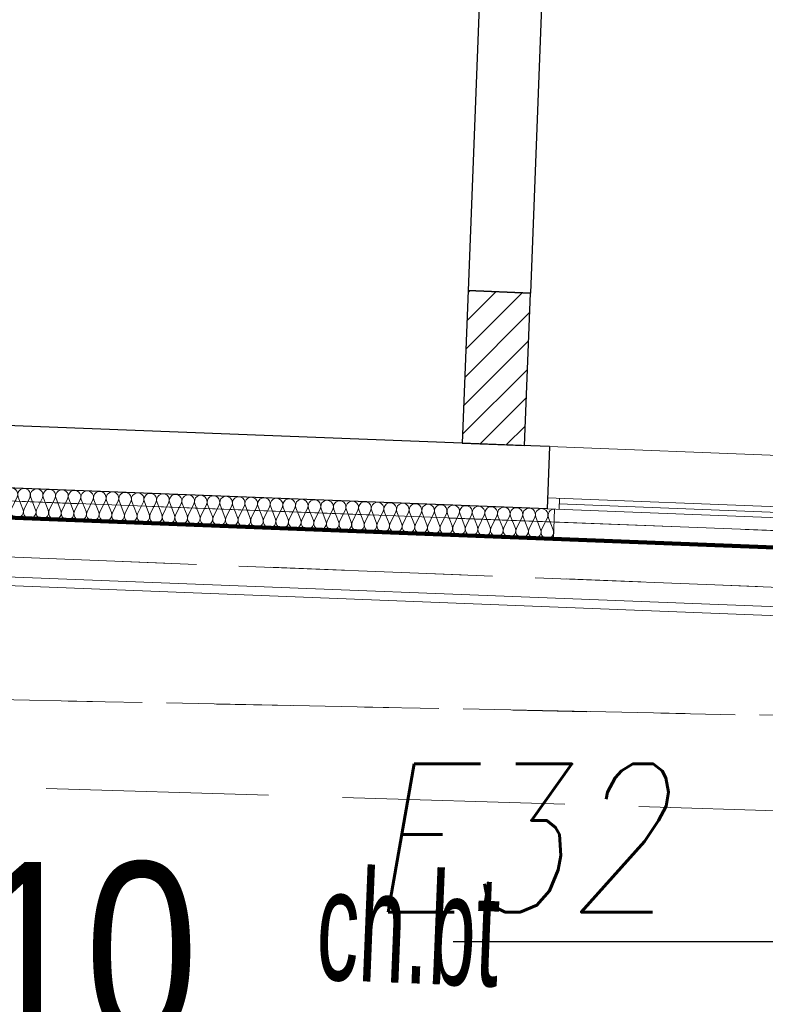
# Model space of a CAD drawing. Extents: x -198213 to 5540361, y 56395 to 5961443.
# Tile 16 of 76: x 5539582.66 to 5539587.69, y 5961322.86 to 5961329.5. Entities that reach past the tile are written whole.
import ezdxf
from ezdxf import colors
from ezdxf.entities.mleader import LeaderData, LeaderLine
from ezdxf.math import Vec2, Vec3

# ---------------------------------------------------------------- set-up
doc = ezdxf.new("R2010")
doc.units = 0
doc.header["$MEASUREMENT"] = 0
doc.linetypes.add('L_0_03', pattern=[1, 0.5, -0.5])
doc.linetypes.add('L_0_06', pattern=[2, 1.5, -0.5])
for name, color, linetype, lineweight in [('$ IE_OPISY', 7, 'Continuous', 25), ('312_budynek_ewidencyjny_Nr_Pióra__7', 8, 'Continuous', 13), ('Arch drogi_Nr_Pióra__21', 8, 'Continuous', 9), ('Arch ocieplenie_Nr_Pióra__22', 8, 'Continuous', 9), ('Arch okna_Nr_Pióra__4', 8, 'Continuous', 9), ('Arch wyburzenia_Nr_Pióra__46', 8, 'Continuous', 13), ('Arch wykończenie_Nr_Pióra__46', 8, 'Continuous', 13), ('arch wypelnienia_Nr_Pióra__118', 8, 'Continuous', 211), ('Arch ściany nośne_Nr_Pióra__21', 8, 'Continuous', 9), ('Arch ściany nośne_Nr_Pióra__27', 8, 'Continuous', 30), ('bt_Nr_Pióra__7', 8, 'Continuous', 13), ('chodnik_Atr17_Nr_Pióra__7', 8, 'Continuous', 13), ('chodnik_Nr_Pióra__7', 8, 'Continuous', 13), ('INWENT RZĘDNE_Nr_Pióra__21', 8, 'Continuous', 9), ('INWENT.ŚCIANY_Nr_Pióra__1', 8, 'Continuous', 25), ('trawnik_Nr_Pióra__7', 8, 'Continuous', 13)]:
    doc.layers.add(name, color=color, linetype=linetype, lineweight=lineweight)
for name, color, linetype in [('Arch ocieplenie', 8, 'Continuous'), ('Arch ściany nośne', 8, 'Continuous'), ('INWENT RZĘDNE', 8, 'Continuous')]:
    doc.layers.add(name, color=color, linetype=linetype)
doc.styles.add('1. Elektrobau_02.2024', font='romans.shx', dxfattribs={"width": 0.8, "oblique": 10})
doc.styles.add('GENERATED_STYLE_3', font='ARIALN.TTF')
doc.styles.add('GENERATED_STYLE_8', font='ARIALN.TTF')

# ---------------------------------------------------------------- blocks, each defined once
blk = doc.blocks.new('Izolacja cieplna 14_17', base_point=(-127569.1990290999, 100822.9939668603))
at = {"layer": 'Arch ocieplenie_Nr_Pióra__22', "linetype": 'Continuous'}
for p, q in [((-134687.0528884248, 101041.5724495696), (-134725.6405337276, 100962.2138383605)), ((-134647.6233976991, 100959.1643086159), (-134679.8988111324, 101041.2928113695)), ((-134601.8798349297, 101038.2432096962), (-134640.4674802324, 100958.8845984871)), ((-134562.450344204, 100955.8350687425), (-134594.7257576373, 101037.9635714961)), ((-134516.7067814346, 101034.9139698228), (-134555.2944267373, 100955.5553586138)), ((-134477.2772907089, 100952.5058288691), (-134509.5527041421, 101034.6343316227)), ((-134431.5337279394, 101031.5847299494), (-134470.1213732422, 100952.2261187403)), ((-134392.1042372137, 100949.1765889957), (-134424.379650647, 101031.3050917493)), ((-134346.3606744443, 101028.255490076), (-134384.9483197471, 100948.8968788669)), ((-134306.9311837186, 100945.8473491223), (-134339.2065971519, 101027.9758518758)), ((-134261.1876209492, 101024.9262502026), (-134299.7752662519, 100945.5676389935)), ((-134221.7581302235, 100942.5181092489), (-134254.0335436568, 101024.6466120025)), ((-134176.0145674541, 101021.5970103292), (-134214.6022127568, 100942.2383991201)), ((-134136.5850767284, 100939.1888693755), (-134168.8604901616, 101021.3173721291)), ((-134090.8415139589, 101018.2677704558), (-134129.4291592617, 100938.9091592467)), ((-134051.4120232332, 100935.8596295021), (-134083.6874366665, 101017.9881322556)), ((-134005.6684604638, 101014.9385305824), (-134044.2561057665, 100935.5799193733)), ((-133966.2389697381, 100932.5303896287), (-133998.5143831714, 101014.6588923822)), ((-133920.4954069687, 101011.609290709), (-133959.0830522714, 100932.2506794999)), ((-133881.065916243, 100929.2011497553), (-133913.3413296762, 101011.3296525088)), ((-133835.3223534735, 101008.2800508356), (-133873.9099987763, 100928.9214396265)), ((-133795.8928627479, 100925.8719098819), (-133828.1682761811, 101008.0004126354)), ((-133750.1492999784, 101004.9508109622), (-133788.7369452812, 100925.5921997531)), ((-133710.7198092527, 100922.5426700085), (-133742.995222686, 101004.671172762)), ((-133664.9762464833, 101001.6215710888), (-133703.563891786, 100922.2629598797)), ((-133625.5467557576, 100919.2134301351), (-133657.8221691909, 101001.3419328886)), ((-133579.8031929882, 100998.2923312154), (-133618.3908382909, 100918.9337200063)), ((-133540.3737022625, 100915.8841902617), (-133572.6491156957, 100998.0126930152)), ((-133494.630139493, 100994.963091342), (-133533.2177847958, 100915.6044801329)), ((-133455.2006487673, 100912.5549503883), (-133487.4760622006, 100994.6834531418)), ((-133409.4570859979, 100991.6338514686), (-133448.0447313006, 100912.2752402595)), ((-133370.0275952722, 100909.2257105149), (-133402.3030087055, 100991.3542132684)), ((-133324.2840325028, 100988.3046115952), (-133362.8716778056, 100908.9460003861)), ((-133284.8545417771, 100905.8964706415), (-133317.1299552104, 100988.024973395)), ((-133239.1109790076, 100984.9753717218), (-133277.6986243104, 100905.6167605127)), ((-133199.681488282, 100902.5672307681), (-133231.9569017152, 100984.6957335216)), ((-133153.9379255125, 100981.6461318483), (-133192.5255708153, 100902.2875206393)), ((-133114.5084347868, 100899.2379908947), (-133146.7838482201, 100981.3664936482)), ((-133068.7648720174, 100978.3168919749), (-133107.3525173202, 100898.9582807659)), ((-133029.3353812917, 100895.9087510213), (-133061.610794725, 100978.0372537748)), ((-132983.5918185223, 100974.9876521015), (-133022.179463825, 100895.6290408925)), ((-132944.1623277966, 100892.5795111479), (-132976.4377412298, 100974.7080139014)), ((-132898.4187650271, 100971.6584122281), (-132937.0064103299, 100892.2998010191)), ((-132858.9892743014, 100889.2502712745), (-132891.2646877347, 100971.378774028)), ((-132813.245711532, 100968.3291723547), (-132851.8333568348, 100888.9705611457)), ((-132773.8162208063, 100885.9210314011), (-132806.0916342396, 100968.0495341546)), ((-132728.0726580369, 100964.9999324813), (-132766.6603033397, 100885.6413212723)), ((-132688.6431673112, 100882.5917915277), (-132720.9185807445, 100964.7202942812)), ((-132642.8996045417, 100961.6706926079), (-132681.4872498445, 100882.3120813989)), ((-132603.4701138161, 100879.2625516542), (-132635.7455272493, 100961.3910544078)), ((-132557.7265510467, 100958.3414527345), (-132596.3141963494, 100878.9828415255)), ((-132518.2970603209, 100875.9333117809), (-132550.5724737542, 100958.0618145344)), ((-132472.5534975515, 100955.0122128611), (-132511.1411428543, 100875.6536016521)), ((-132433.1240068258, 100872.6040719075), (-132465.3994202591, 100954.732574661)), ((-132387.3804440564, 100951.6829729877), (-132425.9680893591, 100872.3243617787)), ((-132347.9509533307, 100869.274832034), (-132380.2263667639, 100951.4033347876)), ((-132302.2073905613, 100948.3537331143), (-132340.795035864, 100868.9951219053)), ((-132262.7778998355, 100865.9455921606), (-132295.0533132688, 100948.0740949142)), ((-132217.0343370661, 100945.0244932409), (-132255.6219823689, 100865.6658820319)), ((-132177.6048463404, 100862.6163522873), (-132209.8802597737, 100944.7448550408)), ((-132131.861283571, 100941.6952533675), (-132170.4489288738, 100862.3366421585)), ((-132092.4317928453, 100859.2871124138), (-132124.7072062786, 100941.4156151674)), ((-132046.6882300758, 100938.3660134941), (-132085.2758753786, 100859.0074022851)), ((-132007.2587393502, 100855.9578725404), (-132039.5341527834, 100938.086375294)), ((-131961.5151765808, 100935.0367736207), (-132000.1028218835, 100855.6781624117)), ((-131922.085685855, 100852.628632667), (-131954.3610992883, 100934.7571354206)), ((-131876.3421230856, 100931.7075337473), (-131914.9297683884, 100852.3489225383)), ((-131836.9126323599, 100849.2993927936), (-131869.1880457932, 100931.4278955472)), ((-131791.1690695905, 100928.3782938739), (-131829.7567148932, 100849.0196826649)), ((-131751.7395788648, 100845.9701529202), (-131784.014992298, 100928.0986556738)), ((-131705.9960160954, 100925.0490540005), (-131744.5836613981, 100845.6904427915)), ((-131666.5665253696, 100842.6409130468), (-131698.8419388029, 100924.7694158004)), ((-131620.8229626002, 100921.7198141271), (-131659.410607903, 100842.3612029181)), ((-131581.3934718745, 100839.3116731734), (-131613.6688853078, 100921.440175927)), ((-131535.6499091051, 100918.3905742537), (-131574.2375544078, 100839.0319630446)), ((-131496.2204183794, 100835.9824333), (-131528.4958318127, 100918.1109360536)), ((-131450.47685561, 100915.0613343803), (-131489.0645009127, 100835.7027231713)), ((-131411.0473648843, 100832.6531934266), (-131443.3227783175, 100914.7816961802)), ((-131365.3038021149, 100911.7320945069), (-131403.8914474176, 100832.3734832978)), ((-131325.8743113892, 100829.3239535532), (-131358.1497248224, 100911.4524563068)), ((-131280.1307486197, 100908.4028546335), (-131318.7183939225, 100829.0442434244)), ((-131240.701257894, 100825.9947136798), (-131272.9766713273, 100908.1232164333)), ((-131194.9576951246, 100905.0736147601), (-131233.5453404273, 100825.715003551)), ((-131155.5282043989, 100822.6654738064), (-131187.8036178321, 100904.79397656)), ((-131109.7846416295, 100901.7443748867), (-131148.3722869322, 100822.3857636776)), ((-131070.3551509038, 100819.336233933), (-131102.630564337, 100901.4647366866)), ((-131024.6115881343, 100898.4151350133), (-131063.1992334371, 100819.0565238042)), ((-130985.1820974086, 100816.0069940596), (-131017.4575108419, 100898.1354968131)), ((-130939.4385346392, 100895.0858951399), (-130978.0261799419, 100815.7272839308)), ((-130900.0090439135, 100812.6777541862), (-130932.2844573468, 100894.8062569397)), ((-130854.2654811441, 100891.7566552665), (-130892.8531264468, 100812.3980440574)), ((-130814.8359904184, 100809.3485143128), (-130847.1114038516, 100891.4770170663)), ((-130769.092427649, 100888.4274153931), (-130807.6800729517, 100809.068804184)), ((-130729.6629369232, 100806.0192744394), (-130761.9383503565, 100888.1477771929)), ((-130683.9193741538, 100885.0981755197), (-130722.5070194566, 100805.7395643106)), ((-130644.4898834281, 100802.690034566), (-130676.7652968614, 100884.8185373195)), ((-130598.7463206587, 100881.7689356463), (-130637.3339659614, 100802.4103244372)), ((-130559.316829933, 100799.3607946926), (-130591.5922433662, 100881.4892974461)), ((-130513.5732671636, 100878.4396957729), (-130552.1609124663, 100799.0810845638)), ((-130474.1437764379, 100796.0315548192), (-130506.4191898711, 100878.1600575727)), ((-130428.4002136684, 100875.1104558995), (-130466.9878589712, 100795.7518446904)), ((-130388.9707229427, 100792.7023149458), (-130421.246136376, 100874.8308176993)), ((-130343.2271601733, 100871.7812160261), (-130381.814805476, 100792.422604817)), ((-130303.7976694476, 100789.3730750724), (-130336.0730828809, 100871.5015778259)), ((-130258.0541066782, 100868.4519761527), (-130296.6417519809, 100789.0933649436)), ((-130218.6246159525, 100786.043835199), (-130250.9000293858, 100868.1723379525)), ((-130172.8810531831, 100865.1227362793), (-130211.4686984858, 100785.7641250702)), ((-130133.4515624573, 100782.7145953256), (-130165.7269758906, 100864.8430980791)), ((-130087.7079996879, 100861.7934964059), (-130126.2956449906, 100782.4348851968)), ((-130048.2785089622, 100779.3853554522), (-130080.5539223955, 100861.5138582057)), ((-130002.5349461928, 100858.4642565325), (-130041.1225914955, 100779.1056453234)), ((-129963.1054554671, 100776.0561155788), (-129995.3808689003, 100858.1846183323)), ((-129917.3618926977, 100855.135016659), (-129955.9495380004, 100775.77640545)), ((-129877.932401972, 100772.7268757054), (-129910.2078154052, 100854.8553784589)), ((-129832.1888392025, 100851.8057767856), (-129870.7764845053, 100772.4471655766)), ((-129792.7593484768, 100769.397635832), (-129825.0347619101, 100851.5261385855)), ((-129747.0157857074, 100848.4765369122), (-129785.6034310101, 100769.1179257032)), ((-129707.5862949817, 100766.0683959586), (-129739.861708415, 100848.1968987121)), ((-129661.8427322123, 100845.1472970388), (-129700.430377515, 100765.7886858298)), ((-129622.4132414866, 100762.7391560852), (-129654.6886549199, 100844.8676588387)), ((-129576.6696787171, 100841.8180571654), (-129615.2573240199, 100762.4594459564)), ((-129537.2401879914, 100759.4099162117), (-129569.5156014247, 100841.5384189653)), ((-129491.496625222, 100838.488817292), (-129530.0842705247, 100759.130206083)), ((-129452.0671344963, 100756.0806763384), (-129484.3425479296, 100838.2091790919)), ((-129406.3235717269, 100835.1595774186), (-129444.9112170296, 100755.8009662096)), ((-129366.8940810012, 100752.751436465), (-129399.1694944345, 100834.8799392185)), ((-129321.1505182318, 100831.8303375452), (-129359.7381635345, 100752.4717263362)), ((-129281.721027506, 100749.4221965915), (-129313.9964409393, 100831.5506993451)), ((-129235.9774647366, 100828.5010976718), (-129274.5651100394, 100749.1424864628)), ((-129196.5479740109, 100746.0929567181), (-129228.8233874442, 100828.2214594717)), ((-129150.8044112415, 100825.1718577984), (-129189.3920565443, 100745.8132465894)), ((-129111.3749205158, 100742.7637168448), (-129143.6503339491, 100824.8922195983)), ((-129065.6313577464, 100821.842617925), (-129104.2190030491, 100742.484006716)), ((-129026.2018670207, 100739.4344769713), (-129058.477280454, 100821.5629797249)), ((-128980.4583042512, 100818.5133780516), (-129019.045949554, 100739.1547668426)), ((-128941.0288135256, 100736.1052370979), (-128973.3042269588, 100818.2337398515)), ((-128895.2852507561, 100815.1841381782), (-128933.8728960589, 100735.8255269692)), ((-128855.8557600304, 100732.7759972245), (-128888.1311734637, 100814.9044999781)), ((-128810.112197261, 100811.8548983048), (-128848.6998425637, 100732.4962870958)), ((-128770.6827065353, 100729.4467573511), (-128802.9581199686, 100811.5752601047)), ((-128724.9391437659, 100808.5256584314), (-128763.5267890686, 100729.1670472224)), ((-128685.5096530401, 100726.1175174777), (-128717.7850664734, 100808.2460202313)), ((-128639.7660902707, 100805.196418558), (-128678.3537355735, 100725.837807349)), ((-128600.336599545, 100722.7882776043), (-128632.6120129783, 100804.9167803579)), ((-128554.5930367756, 100801.8671786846), (-128593.1806820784, 100722.5085674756)), ((-128515.1635460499, 100719.4590377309), (-128547.4389594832, 100801.5875404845)), ((-128469.4199832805, 100798.5379388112), (-128508.0076285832, 100719.1793276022)), ((-128429.9904925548, 100716.1297978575), (-128462.265905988, 100798.2583006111)), ((-128384.2469297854, 100795.2086989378), (-128422.8345750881, 100715.8500877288)), ((-128344.8174390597, 100712.8005579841), (-128377.0928524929, 100794.9290607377)), ((-128299.0738762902, 100791.8794590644), (-128337.661521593, 100712.5208478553)), ((-128259.6443855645, 100709.4713181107), (-128291.9197989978, 100791.5998208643)), ((-128213.9008227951, 100788.550219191), (-128252.4884680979, 100709.1916079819)), ((-128174.4713320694, 100706.1420782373), (-128206.7467455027, 100788.2705809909)), ((-128128.7277693, 100785.2209793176), (-128167.3154146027, 100705.8623681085)), ((-128089.2982785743, 100702.8128383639), (-128121.5736920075, 100784.9413411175)), ((-128043.5547158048, 100781.8917394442), (-128082.1423611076, 100702.5331282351)), ((-128004.1252250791, 100699.4835984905), (-128036.4006385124, 100781.6121012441)), ((-127958.3816623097, 100778.5624995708), (-127996.9693076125, 100699.2038883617)), ((-127918.952171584, 100696.1543586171), (-127951.2275850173, 100778.2828613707)), ((-127873.2086088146, 100775.2332596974), (-127911.7962541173, 100695.8746484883)), ((-127833.7791180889, 100692.8251187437), (-127866.0545315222, 100774.9536214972)), ((-127788.0355553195, 100771.904019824), (-127826.6232006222, 100692.5454086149)), ((-127748.6060645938, 100689.4958788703), (-127780.881478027, 100771.6243816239)), ((-127702.8625018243, 100768.5747799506), (-127741.4501471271, 100689.2161687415)), ((-127663.4330110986, 100686.1666389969), (-127695.7084245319, 100768.2951417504)), ((-127617.6894483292, 100765.2455400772), (-127656.2770936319, 100685.8869288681)), ((-127578.2599576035, 100682.8373991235), (-127610.5353710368, 100764.965901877))]:
    blk.add_line(p, q, dxfattribs=at)
for centre, start_param, end_param in [((-134725.3949922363, 101060.1477948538), 2.72879988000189, 4.712388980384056), ((-134640.2219387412, 101056.8185549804), 2.728799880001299, 6.695979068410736), ((-134555.0488852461, 101053.489315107), 2.728799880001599, 6.695979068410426), ((-134469.8758317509, 101050.1600752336), 2.72879988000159, 6.695979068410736), ((-134384.7027782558, 101046.8308353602), 2.728799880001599, 6.695979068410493), ((-134299.5297247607, 101043.5015954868), 2.72879988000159, 6.695979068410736), ((-134214.3566712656, 101040.1723556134), 2.728799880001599, 6.695979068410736), ((-134129.1836177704, 101036.84311574), 2.72879988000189, 6.695979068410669), ((-134044.0105642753, 101033.5138758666), 2.728799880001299, 6.695979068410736), ((-133958.8375107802, 101030.1846359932), 2.728799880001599, 6.695979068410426), ((-133873.664457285, 101026.8553961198), 2.72879988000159, 6.695979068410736), ((-133788.4914037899, 101023.5261562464), 2.728799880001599, 6.695979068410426), ((-133703.3183502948, 101020.196916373), 2.72879988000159, 6.695979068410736), ((-133618.1452967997, 101016.8676764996), 2.728799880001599, 6.695979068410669), ((-133532.9722433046, 101013.5384366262), 2.72879988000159, 6.695979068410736), ((-133447.7991898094, 101010.2091967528), 2.728799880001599, 6.695979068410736), ((-133362.6261363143, 101006.8799568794), 2.728799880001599, 6.695979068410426), ((-133277.4530828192, 101003.550717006), 2.72879988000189, 6.695979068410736), ((-133192.280029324, 101000.2214771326), 2.728799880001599, 6.695979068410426), ((-133107.1069758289, 100996.8922372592), 2.72879988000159, 6.695979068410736), ((-133021.9339223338, 100993.5629973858), 2.728799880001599, 6.695979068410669), ((-132936.7608688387, 100990.2337575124), 2.72879988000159, 6.695979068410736), ((-132851.5878153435, 100986.904517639), 2.728799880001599, 6.695979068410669), ((-132766.4147618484, 100983.5752777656), 2.728799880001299, 6.695979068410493), ((-132681.2417083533, 100980.2460378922), 2.72879988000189, 6.695979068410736), ((-132596.0686548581, 100976.9167980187), 2.728799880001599, 6.695979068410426), ((-132510.895601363, 100973.5875581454), 2.72879988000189, 6.695979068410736), ((-134687.2984630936, 100943.6384624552), 5.87039154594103, 9.837571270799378), ((-134602.1254095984, 100940.3092225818), 5.87039154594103, 9.837571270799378), ((-134516.9523561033, 100936.9799827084), 5.870391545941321, 9.837571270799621), ((-132425.7225478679, 100970.2583182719), 2.728799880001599, 6.695979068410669), ((-132340.5494943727, 100966.9290783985), 2.728799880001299, 6.695979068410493), ((-132255.3764408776, 100963.5998385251), 2.728799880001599, 6.695979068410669), ((-132170.2033873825, 100960.2705986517), 2.728799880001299, 6.695979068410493), ((-132085.0303338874, 100956.9413587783), 2.72879988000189, 6.695979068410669), ((-131999.8572803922, 100953.6121189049), 2.728799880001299, 6.695979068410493), ((-131914.6842268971, 100950.2828790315), 2.72879988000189, 6.695979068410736), ((-131829.511173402, 100946.9536391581), 2.728799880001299, 6.695979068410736), ((-131744.3381199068, 100943.6243992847), 2.728799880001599, 6.695979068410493), ((-131659.1650664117, 100940.2951594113), 2.728799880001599, 6.695979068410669), ((-131573.9920129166, 100936.9659195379), 2.728799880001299, 6.695979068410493), ((-131488.8189594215, 100933.6366796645), 2.72879988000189, 6.695979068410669), ((-131403.6459059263, 100930.3074397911), 2.728799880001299, 6.695979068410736), ((-131318.4728524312, 100926.9781999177), 2.72879988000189, 6.695979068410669), ((-131233.2997989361, 100923.6489600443), 2.728799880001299, 6.695979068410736), ((-131148.1267454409, 100920.3197201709), 2.728799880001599, 6.695979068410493), ((-131062.9536919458, 100916.9904802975), 2.72879988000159, 6.695979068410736), ((-130977.7806384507, 100913.6612404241), 2.728799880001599, 6.695979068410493), ((-130892.6075849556, 100910.3320005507), 2.72879988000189, 6.695979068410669), ((-130807.4345314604, 100907.0027606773), 2.728799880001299, 6.695979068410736), ((-134431.7793026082, 100933.650742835), 5.87039154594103, 9.837571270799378), ((-134346.606249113, 100930.3215029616), 5.87039154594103, 9.83757127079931), ((-134261.4331956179, 100926.9922630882), 5.87039154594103, 9.837571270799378), ((-134176.2601421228, 100923.6630232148), 5.87039154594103, 9.83757127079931), ((-134091.0870886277, 100920.3337833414), 5.87039154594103, 9.837571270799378), ((-134005.9140351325, 100917.004543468), 5.87039154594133, 9.837571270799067), ((-133920.7409816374, 100913.6753035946), 5.870391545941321, 9.837571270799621), ((-133835.5679281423, 100910.3460637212), 5.87039154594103, 9.837571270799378), ((-133750.3948746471, 100907.0168238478), 5.87039154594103, 9.837571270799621), ((-133665.221821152, 100903.6875839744), 5.87039154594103, 9.837571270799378), ((-133580.0487676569, 100900.358344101), 5.87039154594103, 9.837571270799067), ((-133494.8757141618, 100897.0291042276), 5.87039154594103, 9.837571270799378), ((-133409.7026606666, 100893.6998643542), 5.87039154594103, 9.837571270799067), ((-133324.5296071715, 100890.3706244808), 5.870391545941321, 9.837571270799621), ((-133239.3565536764, 100887.0413846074), 5.87039154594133, 9.837571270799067), ((-133154.1835001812, 100883.712144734), 5.87039154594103, 9.837571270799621), ((-133069.0104466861, 100880.3829048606), 5.87039154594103, 9.837571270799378), ((-132983.837393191, 100877.0536649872), 5.87039154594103, 9.837571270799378), ((-132898.6643396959, 100873.7244251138), 5.87039154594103, 9.837571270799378), ((-132813.4912862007, 100870.3951852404), 5.87039154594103, 9.837571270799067), ((-130722.2614779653, 100903.6735208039), 2.728799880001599, 6.695979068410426), ((-130637.0884244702, 100900.3442809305), 2.728799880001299, 6.695979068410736), ((-130551.9153709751, 100897.0150410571), 2.728799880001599, 6.695979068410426), ((-130466.7423174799, 100893.6858011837), 2.72879988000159, 6.695979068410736), ((-130381.5692639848, 100890.3565613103), 2.728799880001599, 6.695979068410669), ((-130296.3962104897, 100887.0273214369), 2.72879988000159, 6.695979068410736), ((-130211.2231569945, 100883.6980815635), 2.728799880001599, 6.695979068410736), ((-130126.0501034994, 100880.3688416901), 2.728799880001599, 6.695979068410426), ((-130040.8770500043, 100877.0396018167), 2.72879988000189, 6.695979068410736), ((-129955.7039965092, 100873.7103619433), 2.728799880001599, 6.695979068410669), ((-129870.530943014, 100870.3811220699), 2.72879988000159, 6.695979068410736), ((-129785.3578895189, 100867.0518821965), 2.728799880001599, 6.695979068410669), ((-129700.1848360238, 100863.7226423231), 2.728799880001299, 6.695979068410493), ((-129615.0117825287, 100860.3934024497), 2.72879988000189, 6.695979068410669), ((-129529.8387290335, 100857.0641625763), 2.728799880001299, 6.695979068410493), ((-129444.6656755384, 100853.7349227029), 2.72879988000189, 6.695979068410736), ((-129359.4926220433, 100850.4056828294), 2.728799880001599, 6.695979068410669), ((-129274.3195685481, 100847.0764429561), 2.728799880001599, 6.695979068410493), ((-129189.146515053, 100843.7472030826), 2.728799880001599, 6.695979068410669), ((-129103.9734615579, 100840.4179632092), 2.728799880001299, 6.695979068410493), ((-132728.3182327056, 100867.065945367), 5.870391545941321, 9.837571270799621), ((-132643.1451792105, 100863.7367054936), 5.87039154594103, 9.837571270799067), ((-132557.9721257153, 100860.4074656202), 5.87039154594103, 9.837571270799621), ((-132472.7990722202, 100857.0782257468), 5.87039154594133, 9.837571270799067), ((-132387.6260187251, 100853.7489858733), 5.87039154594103, 9.837571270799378), ((-132302.45296523, 100850.4197459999), 5.87039154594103, 9.837571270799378), ((-132217.2799117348, 100847.0905061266), 5.87039154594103, 9.837571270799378), ((-132132.1068582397, 100843.7612662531), 5.870391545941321, 9.837571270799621), ((-132046.9338047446, 100840.4320263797), 5.87039154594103, 9.837571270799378), ((-131961.7607512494, 100837.1027865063), 5.87039154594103, 9.837571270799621), ((-131876.5876977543, 100833.7735466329), 5.87039154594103, 9.837571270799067), ((-131791.4146442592, 100830.4443067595), 5.87039154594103, 9.837571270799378), ((-131706.2415907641, 100827.1150668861), 5.87039154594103, 9.837571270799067), ((-131621.0685372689, 100823.7858270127), 5.87039154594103, 9.837571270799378), ((-131535.8954837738, 100820.4565871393), 5.87039154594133, 9.83757127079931), ((-131450.7224302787, 100817.1273472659), 5.87039154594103, 9.837571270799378), ((-131365.5493767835, 100813.7981073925), 5.87039154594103, 9.837571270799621), ((-131280.3763232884, 100810.4688675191), 5.87039154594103, 9.837571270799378), ((-131195.2032697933, 100807.1396276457), 5.87039154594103, 9.837571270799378), ((-131110.0302162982, 100803.8103877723), 5.870391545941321, 9.83757127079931), ((-129018.8004080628, 100837.0887233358), 2.72879988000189, 6.695979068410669), ((-128933.6273545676, 100833.7594834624), 2.728799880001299, 6.695979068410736), ((-128848.4543010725, 100830.430243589), 2.72879988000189, 6.695979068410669), ((-128763.2812475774, 100827.1010037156), 2.728799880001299, 6.695979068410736), ((-128678.1081940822, 100823.7717638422), 2.728799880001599, 6.695979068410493), ((-128592.9351405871, 100820.4425239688), 2.72879988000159, 6.695979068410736), ((-128507.762087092, 100817.1132840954), 2.728799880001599, 6.695979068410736), ((-128422.5890335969, 100813.784044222), 2.72879988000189, 6.695979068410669), ((-128337.4159801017, 100810.4548043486), 2.728799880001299, 6.695979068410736), ((-128252.2429266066, 100807.1255644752), 2.728799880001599, 6.695979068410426), ((-128167.0698731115, 100803.7963246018), 2.72879988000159, 6.695979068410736), ((-128081.8968196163, 100800.4670847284), 2.728799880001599, 6.695979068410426), ((-127996.7237661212, 100797.137844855), 2.728799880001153, 6.695979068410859), ((-127911.5507126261, 100793.8086049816), 2.728799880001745, 6.695979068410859), ((-127826.377659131, 100790.4793651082), 2.728799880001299, 6.695979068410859), ((-127741.2046056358, 100787.1501252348), 2.728799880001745, 6.695979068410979), ((-127656.0315521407, 100783.8208853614), 2.728799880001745, 6.695979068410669), ((-127570.8603541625, 100780.4917339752), 4.712388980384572, 6.695978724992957), ((-131024.857162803, 100800.4811478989), 5.87039154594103, 9.837571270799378), ((-130939.6841093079, 100797.1519080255), 5.87039154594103, 9.83757127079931), ((-130854.5110558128, 100793.8226681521), 5.87039154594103, 9.837571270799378), ((-130769.3380023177, 100790.4934282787), 5.87039154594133, 9.837571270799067), ((-130684.1649488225, 100787.1641884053), 5.870391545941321, 9.837571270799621), ((-130598.9918953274, 100783.8349485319), 5.87039154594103, 9.837571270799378), ((-130513.8188418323, 100780.5057086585), 5.87039154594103, 9.837571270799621), ((-130428.6457883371, 100777.1764687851), 5.87039154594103, 9.837571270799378), ((-130343.472734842, 100773.8472289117), 5.87039154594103, 9.837571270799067), ((-130258.2996813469, 100770.5179890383), 5.87039154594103, 9.837571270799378), ((-130173.1266278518, 100767.1887491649), 5.87039154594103, 9.837571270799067), ((-130087.9535743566, 100763.8595092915), 5.87039154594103, 9.837571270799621), ((-130002.7805208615, 100760.5302694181), 5.87039154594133, 9.837571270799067), ((-129917.6074673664, 100757.2010295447), 5.87039154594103, 9.837571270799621), ((-129832.4344138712, 100753.8717896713), 5.87039154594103, 9.837571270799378), ((-129747.2613603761, 100750.5425497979), 5.87039154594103, 9.837571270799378), ((-129662.088306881, 100747.2133099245), 5.870391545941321, 9.837571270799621), ((-129576.9152533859, 100743.8840700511), 5.87039154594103, 9.837571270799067), ((-129491.7421998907, 100740.5548301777), 5.87039154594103, 9.837571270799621), ((-129406.5691463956, 100737.2255903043), 5.87039154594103, 9.837571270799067), ((-129321.3960929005, 100733.8963504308), 5.87039154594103, 9.837571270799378), ((-129236.2230394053, 100730.5671105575), 5.870391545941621, 9.83757127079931), ((-129151.0499859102, 100727.2378706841), 5.87039154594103, 9.837571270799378), ((-129065.8769324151, 100723.9086308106), 5.87039154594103, 9.837571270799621), ((-128980.70387892, 100720.5793909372), 5.87039154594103, 9.837571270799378), ((-128895.5308254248, 100717.2501510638), 5.87039154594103, 9.837571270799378), ((-128810.3577719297, 100713.9209111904), 5.87039154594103, 9.837571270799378), ((-128725.1847184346, 100710.591671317), 5.87039154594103, 9.837571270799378), ((-128640.0116649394, 100707.2624314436), 5.87039154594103, 9.83757127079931), ((-128554.8386114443, 100703.9331915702), 5.87039154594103, 9.837571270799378), ((-128469.6655579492, 100700.6039516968), 5.87039154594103, 9.83757127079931), ((-128384.4925044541, 100697.2747118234), 5.87039154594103, 9.837571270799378), ((-128299.3194509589, 100693.94547195), 5.87039154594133, 9.837571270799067), ((-128214.1463974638, 100690.6162320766), 5.870391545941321, 9.837571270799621), ((-128128.9733439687, 100687.2869922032), 5.87039154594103, 9.837571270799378), ((-128043.8002904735, 100683.9577523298), 5.87039154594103, 9.837571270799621), ((-127958.6272369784, 100680.6285124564), 5.870391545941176, 9.8375712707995), ((-127873.4541834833, 100677.299272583), 5.87039154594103, 9.83757127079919), ((-127788.2811299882, 100673.9700327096), 5.87039154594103, 9.8375712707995), ((-127703.108076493, 100670.6407928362), 5.87039154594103, 9.83757127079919), ((-127617.9350229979, 100667.3115529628), 5.87039154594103, 9.837571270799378)]:
    blk.add_ellipse(centre, major_axis=(-42.58560266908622, 1.664583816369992), ratio=0.9980423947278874, start_param=start_param, end_param=end_param, dxfattribs=at)
blk = doc.blocks.new('Ściana_8', base_point=(-127732.3969521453, 102280.4784699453))
at = {"layer": 'Arch ściany nośne_Nr_Pióra__21', "linetype": 'Continuous'}
h = blk.add_hatch(dxfattribs=at)
h.set_pattern_fill('Common_Brick', color=256, style=0, pattern_type=2)
h.set_pattern_definition([(45, (0, 0), (-91.92387818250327, 91.92387818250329), [])])
h.paths.add_polyline_path([(-128152.0764671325, 102296.8828809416), (-128192.3063321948, 101267.6688322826), (-127772.6268172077, 101251.2644212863), (-127732.3969521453, 102280.4784699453)], flags=0)
at = {"layer": 'Arch ściany nośne_Nr_Pióra__27', "linetype": 'Continuous'}
for p, q in [((-128152.0764671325, 102296.8828809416), (-128192.3063321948, 101267.6688322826)), ((-127732.3969521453, 102280.4784699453), (-128152.0764671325, 102296.8828809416)), ((-127772.6268172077, 101251.2644212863), (-127732.3969521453, 102280.4784699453)), ((-128192.3063321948, 101267.6688322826), (-127772.6268172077, 101251.2644212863))]:
    blk.add_line(p, q, dxfattribs=at)
blk = doc.blocks.new('Koty wysokościowe_51', base_point=(-134239.6461711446, 95909.51141419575))
at = {"layer": 'INWENT RZĘDNE_Nr_Pióra__21', "linetype": 'Continuous'}
for points in [[(-134239.6461711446, 95909.51141419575), (-133639.6461711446, 95909.51141419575), (-133685.3184516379, 96139.12147361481), (-133815.3821024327, 96333.77548290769), (-134010.0361117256, 96463.83913370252), (-134239.6461711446, 96509.51141419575)], [(-134239.6461711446, 95909.51141419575), (-134839.6461711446, 95909.51141419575), (-134793.9738906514, 95679.9013547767), (-134663.9102398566, 95485.24734548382), (-134469.2562305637, 95355.18369468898), (-134239.6461711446, 95309.51141419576)]]:
    blk.add_hatch(color=256, dxfattribs=at).paths.add_polyline_path(points, flags=0)
for p, q in [((-134239.6461711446, 94709.51141419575), (-134239.6461711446, 97109.51141419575)), ((-135439.6461711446, 95909.51141419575), (-133039.6461711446, 95909.51141419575))]:
    blk.add_line(p, q, dxfattribs=at)
blk.add_circle((-134239.6461711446, 95909.51141419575), 600.0000000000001, dxfattribs=at)
at = {"layer": 'INWENT RZĘDNE_Nr_Pióra__21', "insert": (-133412.8023777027, 97018.65844078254), "char_height": 1200, "attachment_point": 7, "style": 'GENERATED_STYLE_3'}
blk.add_mtext('{85,10}', dxfattribs=at)

msp = doc.modelspace()

# ---------------------------------------------------------------- linework, layer by layer
at = {"layer": '312_budynek_ewidencyjny_Nr_Pióra__7', "linetype": 'Continuous', "flags": 128}
msp.add_lwpolyline([(5539592.23, 5961325.88), (5539579.560000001, 5961326.370000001)], dxfattribs=at)
at = {"layer": 'Arch drogi_Nr_Pióra__21', "linetype": 'Continuous'}
for p, q in [((5539589.28763522, 5961325.479377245), (5539578.640767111, 5961325.89554147)), ((5539589.225337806, 5961325.421766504), (5539578.578469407, 5961325.837930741))]:
    msp.add_line(p, q, dxfattribs=at)
at = {"layer": 'Arch okna_Nr_Pióra__4', "linetype": 'Continuous'}
for p, q in [((5539588.513097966, 5961326.530433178), (5539586.234837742, 5961326.619485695)), ((5539588.499622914, 5961326.185696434), (5539586.22136269, 5961326.27474895)), ((5539586.301301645, 5961326.271624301), (5539586.298372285, 5961326.19668153)), ((5539588.496693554, 5961326.110753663), (5539586.218433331, 5961326.19980618)), ((5539588.418219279, 5961326.151349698), (5539586.299836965, 5961326.234152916)), ((5539588.438920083, 5961325.912859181), (5539586.260583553, 5961325.998005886))]:
    msp.add_line(p, q, dxfattribs=at)
at = {"layer": 'Arch wyburzenia_Nr_Pióra__46', "linetype": 'Continuous'}
msp.add_line((5539586.268395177, 5961326.197853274), (5539586.260583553, 5961325.998005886), dxfattribs=at)
at = {"layer": 'Arch wykończenie_Nr_Pióra__46', "linetype": 'Continuous'}
msp.add_line((5539586.260583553, 5961325.998005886), (5539579.056085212, 5961326.279614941), dxfattribs=at)
at = {"layer": 'arch wypelnienia_Nr_Pióra__118', "linetype": 'Continuous', "flags": 128}
msp.add_lwpolyline([(5539579.088503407, 5961327.108979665), (5539579.056085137, 5961326.279612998), (5539592.705661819, 5961325.746081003), (5539592.73807961, 5961326.575449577), (5539592.43830908, 5961326.587167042), (5539592.731244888, 5961334.081442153), (5539592.877268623, 5961337.808595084), (5539594.915375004, 5961337.728916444), (5539595.057323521, 5961341.359881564), (5539593.0230039, 5961341.435626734), (5539593.468662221, 5961352.947035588), (5539593.768433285, 5961352.93531769), (5539593.787181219, 5961353.414952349), (5539593.287562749, 5961353.434481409), (5539593.290535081, 5961353.510523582), (5539586.99, 5961353.68), (5539586.89, 5961350.36), (5539580.53, 5961350.62), (5539580.536283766, 5961350.808512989), (5539580.015547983, 5961350.825870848), (5539579.996800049, 5961350.346236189), (5539580.29657111, 5961350.334519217), (5539579.388274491, 5961327.097264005)], close=True, dxfattribs=at)
at = {"layer": 'bt_Nr_Pióra__7', "linetype": 'L_0_06', "flags": 128}
msp.add_lwpolyline([(5539579.560000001, 5961326.370000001), (5539592.23, 5961325.88), (5539592.456942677, 5961331.685950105), (5539592.800246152, 5961331.675969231), (5539592.6, 5961325.48), (5539579.075, 5961326.014), (5539579.85, 5961347.77), (5539580.41, 5961347.74)], close=True, dxfattribs=at)
msp.add_lwpolyline([(5539577.65243825, 5961325.01223794), (5539596.528, 5961324.631), (5539596.487, 5961317.556)], dxfattribs=at)
at = {"layer": 'chodnik_Nr_Pióra__7', "linetype": 'L_0_06', "flags": 128}
msp.add_lwpolyline([(5539573.850214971, 5961350.515481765), (5539573.480000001, 5961350.53), (5539573.400000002, 5961348.41), (5539573.779045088, 5961348.406935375), (5539573.76, 5961348.04), (5539579.85, 5961347.77), (5539579.782002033, 5961345.734261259), (5539573.9, 5961345.78), (5539575.850000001, 5961335.03), (5539577.75, 5961324.47), (5539591.470000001, 5961324.05), (5539596.39, 5961323.97), (5539596.46, 5961321.44), (5539596.500000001, 5961317.73), (5539595.14, 5961308.47), (5539594.22, 5961302.65), (5539593.77, 5961299.630000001), (5539593.49, 5961296), (5539591.99, 5961287.81), (5539591.61, 5961282.430000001), (5539589.13, 5961281.94), (5539589.56, 5961284.800000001), (5539591.9, 5961299.58), (5539594.42, 5961317.48), (5539594.72, 5961320.570000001), (5539594.650000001, 5961322.11), (5539590.73, 5961322.160000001), (5539578.09, 5961322.670000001), (5539578.89, 5961318.3), (5539577.2, 5961318.26), (5539576.390000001, 5961321.74), (5539574.24, 5961333.51), (5539573.16, 5961338.51), (5539571.77, 5961345.69), (5539570.5, 5961345.62), (5539570.5, 5961351.67), (5539570.52, 5961352.22), (5539573.55, 5961351.9), (5539573.87, 5961350.93)], close=True, dxfattribs=at)
at = {"layer": 'INWENT.ŚCIANY_Nr_Pióra__1', "linetype": 'Continuous'}
for p, q in [((5539585.916741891, 5961333.587226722), (5539585.685517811, 5961327.671744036)), ((5539586.336421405, 5961333.570822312), (5539586.105197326, 5961327.655339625)), ((5539585.685517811, 5961327.671744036), (5539586.105197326, 5961327.655339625)), ((5539585.645287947, 5961326.642529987), (5539579.999599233, 5961326.863208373)), ((5539586.044982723, 5961326.626906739), (5539585.645287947, 5961326.642529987)), ((5539586.234837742, 5961326.619485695), (5539586.044982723, 5961326.626906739)), ((5539586.234837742, 5961326.619485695), (5539586.218433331, 5961326.19980618)), ((5539586.218433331, 5961326.19980618), (5539579.563515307, 5961326.459933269))]:
    msp.add_line(p, q, dxfattribs=at)
at = {"layer": 'trawnik_Nr_Pióra__7', "linetype": 'L_0_03', "flags": 128}
msp.add_lwpolyline([(5539577.65243825, 5961325.01223794), (5539575.850000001, 5961335.03), (5539573.9, 5961345.78), (5539579.782002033, 5961345.734261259), (5539579.075, 5961326.014), (5539592.6, 5961325.48), (5539592.445000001, 5961324.710000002)], close=True, dxfattribs=at)

# ---------------------------------------------------------------- block references
at = {"layer": 'Arch ocieplenie', "color": 104, "linetype": 'Continuous', "lineweight": 9, "true_color": 0x029e21, "xscale": 0.001, "yscale": 0.001, "zscale": 0.001}
msp.add_blockref('Izolacja cieplna 14_17', (5539586.26839525, 5961326.197855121), dxfattribs=at)
at = {"layer": 'Arch ściany nośne', "xscale": 0.001, "yscale": 0.001, "zscale": 0.001}
msp.add_blockref('Ściana_8', (5539586.105197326, 5961327.655339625), dxfattribs=at)
at = {"layer": 'INWENT RZĘDNE', "xscale": 0.001, "yscale": 0.001, "zscale": 0.001}
msp.add_blockref('Koty wysokościowe_51', (5539579.597948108, 5961321.284372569), dxfattribs=at)

# ---------------------------------------------------------------- texts
at = {"layer": 'chodnik_Atr17_Nr_Pióra__7', "linetype": 'Continuous', "insert": (5539584.683166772, 5961323.775164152), "char_height": 0.75, "attachment_point": 1, "rotation": 357.7000000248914, "style": 'GENERATED_STYLE_8'}
msp.add_mtext('{\\W0.660000x;ch.bt}', dxfattribs=at)

# ---------------------------------------------------------------- leaders
at = {"layer": '$ IE_OPISY'}
ml = msp.add_multileader_mtext('Standard', dxfattribs=at)
ml.set_content('E32', color=7, style='1. Elektrobau_02.2024')
ml.set_leader_properties(linetype='ByLayer', lineweight=-1)
ml.build(insert=Vec2(0, 0))
ml.multileader.update_dxf_attribs({"text_left_attachment_type": 6, "text_right_attachment_type": 6, "dogleg_length": 1.152167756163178, "arrow_head_size": 0.5})
ctx = ml.context
ctx.base_point, ctx.char_height, ctx.arrow_head_size, ctx.landing_gap_size, ctx.plane_origin = Vec3(5539584.856145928, 5961323.279695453), 1, 0.5, 0.09000000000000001, Vec3(5539565.525688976, 5961183.191136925)
ctx.left_attachment, ctx.right_attachment, ctx.text_align_type, ctx.attachment_type = 6, 6, 2, 2
notes = []
notes.append((ctx, [(0, (1, 1, 0), (5539588.273911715, 5961323.279695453), (-1, 0), 1.152167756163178, [(0, [(5539589.926219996, 5961324.488681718)], 0, [])])]))
ctx.mtext.insert, ctx.mtext.width, ctx.mtext.alignment, ctx.mtext.flow_direction = Vec3(5539587.03174396, 5961324.479695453), 1.433364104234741, 3, 5
for ctx, leaders in notes:
    for number, flags, end, landing, length, lines in leaders:
        leader = LeaderData()
        leader.index, (leader.has_last_leader_line, leader.has_dogleg_vector, leader.attachment_direction) = number, flags
        leader.last_leader_point, leader.dogleg_vector, leader.dogleg_length = Vec3(end), Vec3(landing), length
        for number, points, colour, breaks in lines:
            line = LeaderLine()
            line.index, line.vertices, line.color, line.breaks = number, Vec3.list(points), colors.encode_raw_color(colour), breaks
            leader.lines.append(line)
        ctx.leaders.append(leader)

doc.saveas('drawing.dxf')
